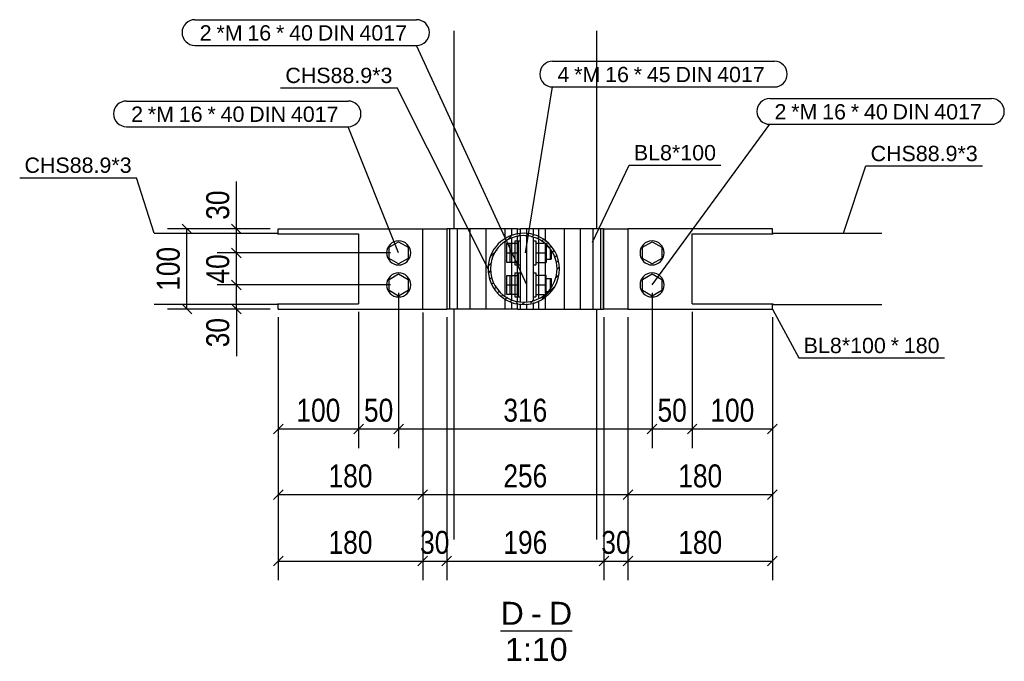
# Model space of a CAD drawing. Header units: millimetres. Extents: x 0 to 142951, y 0 to 27942.
# Tile 3 of 70: x 12149 to 13376, y 44 to 845. Entities that reach past the tile are written whole.
import ezdxf

# ---------------------------------------------------------------- set-up
doc = ezdxf.new("R2010")
doc.units = ezdxf.units.MM
doc.styles.add('Arial', font='ARIAL.TTF', dxfattribs={"height": 0.2})
doc.styles.add('Arial Narrow', font='ARIALN.TTF', dxfattribs={"height": 0.2})

# ---------------------------------------------------------------- blocks, each defined once
blk = doc.blocks.new('Unknown-17 - 89895')
at = {"color": 5}
blk.add_line((12748.6, 82.5), (12837.7, 82.5), dxfattribs=at)
at = {"color": 5, "style": 'Arial'}
for s, height, p in [('D', 28.7, (12748.6, 90)), ('D', 28.7, (12808.8, 90)), ('-', 28.7, (12786.5, 90)), ('1:10', 28.65, (12754.2, 45))]:
    blk.add_text(s, height=height, dxfattribs=at).set_placement(p)
blk = doc.blocks.new('Part-89896 - 89895')
at = {"color": 7}
for p, q in [((12690.6, 583.8), (12690.6, 830.8)), ((12868.4, 583.8), (12868.4, 830.8)), ((12690.6, 196.5), (12690.6, 483.8)), ((12868.4, 196.5), (12868.4, 483.8))]:
    blk.add_line(p, q, dxfattribs=at)
blk = doc.blocks.new('Part-89897 - 89895')
at = {"color": 7}
for p, q in [((12317, 578.3), (12470.6, 578.3)), ((12470.6, 577.4), (12470.6, 578.3)), ((12470.6, 577.4), (12571.6, 577.4)), ((12571.6, 577.4), (12571.6, 490.3)), ((12470.6, 489.4), (12317, 489.4)), ((12470.6, 490.3), (12470.6, 489.4)), ((12470.6, 490.3), (12571.6, 490.3))]:
    blk.add_line(p, q, dxfattribs=at)
blk = doc.blocks.new('Part-89898 - 89895')
h = blk.add_hatch()
h.set_pattern_fill('', color=1, scale=2, style=0, pattern_type=0)
h.set_pattern_definition([(45, (12818.5686, 550.843), (-4.49013, 4.49013), [])])
h.paths.add_polyline_path([(12822, 533.8), (12818.6, 550.8), (12808.9, 565.3), (12794.5, 574.9), (12777.5, 578.3), (12760.5, 574.9), (12746.1, 565.3), (12736.4, 550.8), (12733.1, 533.8), (12736.4, 516.8), (12746.1, 502.4), (12760.5, 492.8), (12777.5, 489.4), (12794.5, 492.8), (12808.9, 502.4), (12818.6, 516.8)])
h.paths.add_polyline_path([(12806.8, 504.5), (12793.4, 495.5), (12777.5, 492.4), (12761.6, 495.5), (12748.2, 504.5), (12739.2, 518), (12736.1, 533.8), (12739.2, 549.7), (12748.2, 563.1), (12761.6, 572.1), (12777.5, 575.3), (12793.4, 572.1), (12806.8, 563.1), (12815.8, 549.7), (12819, 533.8), (12815.8, 518)])
for radius, start, end in [(44.5, 22.5, 202.5), (41.5, 337.5, 157.5), (41.5, 157.5, 337.5), (44.5, 202.5, 22.5)]:
    blk.add_arc((12777.5, 533.8), radius, start, end)
blk = doc.blocks.new('Part-89899 - 89895')
at = {"color": 7}
for p, q in [((12768.6, 583.8), (12682, 583.8)), ((12682, 483.8), (12682, 583.8)), ((12685.4, 483.8), (12685.4, 583.8)), ((12695.1, 483.8), (12695.1, 583.8)), ((12710.6, 483.8), (12710.6, 583.8)), ((12730.8, 483.8), (12730.8, 583.8)), ((12754.3, 570.7), (12754.3, 583.8)), ((12762.5, 575.3), (12762.5, 583.8)), ((12769.5, 583.8), (12768.6, 583.8)), ((12769.5, 583.8), (12773.5, 583.8)), ((12769.5, 576.7), (12769.5, 583.8)), ((12754.3, 500.5), (12754.3, 567.2)), ((12762.5, 495.4), (12762.5, 572.3)), ((12769.5, 494), (12769.5, 573.7)), ((12754.3, 483.8), (12754.3, 496.9)), ((12762.5, 483.8), (12762.5, 492.4)), ((12769.5, 483.8), (12769.5, 491)), ((12769.5, 483.8), (12682, 483.8)), ((12769.5, 483.8), (12773.5, 483.8))]:
    blk.add_line(p, q, dxfattribs=at)
blk = doc.blocks.new('Part-89900 - 89895')
at = {"color": 7}
for p, q in [((12789.5, 583.8), (12781.5, 583.8)), ((12877, 583.8), (12789.5, 583.8)), ((12789.5, 575.9), (12789.5, 583.8)), ((12796.5, 573.6), (12796.5, 583.8)), ((12804.7, 568.1), (12804.7, 583.8)), ((12828.2, 483.8), (12828.2, 583.8)), ((12848.4, 483.8), (12848.4, 583.8)), ((12863.9, 483.8), (12863.9, 583.8)), ((12873.6, 483.8), (12873.6, 583.8)), ((12877, 483.8), (12877, 583.8)), ((12789.5, 494.8), (12789.5, 572.9)), ((12796.5, 497.6), (12796.5, 570.1)), ((12804.7, 503.1), (12804.7, 564.5)), ((12789.5, 483.8), (12789.5, 491.8)), ((12796.5, 483.8), (12796.5, 494.1)), ((12804.7, 483.8), (12804.7, 499.6)), ((12781.5, 483.8), (12789.5, 483.8)), ((12789.5, 483.8), (12790.4, 483.8)), ((12790.4, 483.8), (12877, 483.8))]:
    blk.add_line(p, q, dxfattribs=at)
blk = doc.blocks.new('Bolt-89902 - 89895')
at = {"color": 7}
for p, q in [((12756.5, 565.8), (12766.5, 565.8)), ((12756.5, 541.8), (12756.5, 565.8)), ((12766.5, 568.8), (12766.5, 538.8)), ((12766.5, 568.8), (12769.5, 568.8)), ((12789.5, 568.8), (12792.5, 568.8)), ((12792.5, 568.8), (12792.5, 538.8)), ((12792.5, 565.8), (12802.8, 565.8)), ((12756.5, 553.8), (12766.5, 553.8)), ((12792.5, 553.8), (12805.5, 553.8)), ((12805.5, 564), (12805.5, 541.8)), ((12805.5, 561.8), (12807.7, 561.8)), ((12811.2, 561.8), (12811.5, 561.8)), ((12811.5, 561.4), (12811.5, 561.8)), ((12811.5, 556.1), (12811.5, 545.8)), ((12766.5, 541.8), (12756.5, 541.8)), ((12792.5, 541.8), (12805.5, 541.8)), ((12805.5, 545.8), (12811.5, 545.8)), ((12766.5, 538.8), (12769.5, 538.8)), ((12766.5, 528.8), (12766.5, 498.8)), ((12766.5, 528.8), (12769.5, 528.8)), ((12789.5, 538.8), (12792.5, 538.8)), ((12789.5, 528.8), (12792.5, 528.8)), ((12792.5, 528.8), (12792.5, 498.8)), ((12756.5, 525.8), (12766.5, 525.8)), ((12756.5, 501.8), (12756.5, 525.8)), ((12805.5, 525.8), (12792.5, 525.8)), ((12805.5, 503.6), (12805.5, 525.8)), ((12805.5, 521.8), (12811.5, 521.8)), ((12811.5, 521.8), (12811.5, 511.5)), ((12756.5, 513.8), (12766.5, 513.8)), ((12792.5, 513.8), (12805.5, 513.8)), ((12805.5, 505.8), (12807.7, 505.8)), ((12811.2, 505.8), (12811.5, 505.8)), ((12811.5, 505.8), (12811.5, 506.2)), ((12766.5, 501.8), (12756.5, 501.8)), ((12766.5, 498.8), (12769.5, 498.8)), ((12789.5, 498.8), (12792.5, 498.8)), ((12792.5, 501.8), (12802.8, 501.8))]:
    blk.add_line(p, q, dxfattribs=at)
blk = doc.blocks.new('Part-89906 - 89895')
at = {"color": 7}
for p, q in [((12651.6, 583.8), (12681.5, 583.8)), ((12681.5, 583.8), (12681.5, 483.8)), ((12651.6, 483.8), (12681.5, 483.8))]:
    blk.add_line(p, q, dxfattribs=at)
blk = doc.blocks.new('Part-89907 - 89895')
at = {"color": 7}
for p, q in [((12471.6, 577.4), (12471.6, 583.8)), ((12471.6, 583.8), (12651.6, 583.8)), ((12651.6, 483.8), (12651.6, 583.8)), ((12471.6, 483.8), (12471.6, 490.3)), ((12471.6, 483.8), (12651.6, 483.8))]:
    blk.add_line(p, q, dxfattribs=at)
blk = doc.blocks.new('Bolt-89908 - 89895')
at = {"color": 7}
for p, q in [((12609.6, 560.8), (12621.6, 567.7)), ((12621.6, 567.7), (12633.6, 560.8)), ((12609.6, 546.9), (12609.6, 560.8)), ((12633.6, 560.8), (12633.6, 546.9)), ((12621.6, 540), (12609.6, 546.9)), ((12633.6, 546.9), (12621.6, 540)), ((12609.6, 520.8), (12621.6, 527.7)), ((12621.6, 527.7), (12633.6, 520.8)), ((12609.6, 506.9), (12609.6, 520.8)), ((12633.6, 520.8), (12633.6, 506.9)), ((12621.6, 500), (12609.6, 506.9)), ((12633.6, 506.9), (12621.6, 500))]:
    blk.add_line(p, q, dxfattribs=at)
for centre, start, end in [((12621.6, 553.8), 90, 270), ((12621.6, 553.8), 270, 90), ((12621.6, 513.8), 90, 270), ((12621.6, 513.8), 270, 90)]:
    blk.add_arc(centre, 15, start, end, dxfattribs=at)
blk = doc.blocks.new('Part-89909 - 89895')
at = {"color": 7}
for p, q in [((12781.5, 583.8), (12773.5, 583.8)), ((12773.5, 577.5), (12773.5, 583.8)), ((12781.5, 577.5), (12781.5, 583.8)), ((12773.5, 493.2), (12773.5, 574.5)), ((12781.5, 493.2), (12781.5, 574.5)), ((12773.5, 483.8), (12773.5, 490.2)), ((12773.5, 483.8), (12781.5, 483.8)), ((12781.5, 483.8), (12781.5, 490.2))]:
    blk.add_line(p, q, dxfattribs=at)
blk = doc.blocks.new('Bolt-89910 - 89895')
at = {"color": 7}
for p, q in [((12760.5, 565.8), (12770.5, 565.8)), ((12760.5, 541.8), (12760.5, 565.8)), ((12770.5, 568.8), (12770.5, 538.8)), ((12770.5, 568.8), (12773.5, 568.8)), ((12789.5, 568.8), (12792.5, 568.8)), ((12792.5, 568.8), (12792.5, 538.8)), ((12792.5, 565.8), (12802.8, 565.8)), ((12760.5, 553.8), (12770.5, 553.8)), ((12792.5, 553.8), (12805.5, 553.8)), ((12805.5, 564), (12805.5, 541.8)), ((12805.5, 561.8), (12807.7, 561.8)), ((12810.5, 557.6), (12810.5, 545.8)), ((12770.5, 541.8), (12760.5, 541.8)), ((12792.5, 541.8), (12805.5, 541.8)), ((12805.5, 545.8), (12810.5, 545.8)), ((12770.5, 538.8), (12773.5, 538.8)), ((12770.5, 528.8), (12770.5, 498.8)), ((12770.5, 528.8), (12773.5, 528.8)), ((12789.5, 538.8), (12792.5, 538.8)), ((12789.5, 528.8), (12792.5, 528.8)), ((12792.5, 528.8), (12792.5, 498.8)), ((12760.5, 525.8), (12770.5, 525.8)), ((12760.5, 501.8), (12760.5, 525.8)), ((12805.5, 525.8), (12792.5, 525.8)), ((12805.5, 503.6), (12805.5, 525.8)), ((12805.5, 521.8), (12810.5, 521.8)), ((12810.5, 521.8), (12810.5, 510)), ((12760.5, 513.8), (12770.5, 513.8)), ((12792.5, 513.8), (12805.5, 513.8)), ((12805.5, 505.8), (12807.7, 505.8)), ((12770.5, 501.8), (12760.5, 501.8)), ((12770.5, 498.8), (12773.5, 498.8)), ((12789.5, 498.8), (12792.5, 498.8)), ((12792.5, 501.8), (12802.8, 501.8))]:
    blk.add_line(p, q, dxfattribs=at)
blk = doc.blocks.new('Part-89911 - 89895')
at = {"color": 7}
for p, q in [((12987.4, 490.3), (12987.4, 577.4)), ((12987.4, 577.4), (13088.4, 577.4)), ((13088.4, 577.4), (13088.4, 578.3)), ((13088.4, 578.3), (13223.9, 578.3)), ((12987.4, 490.3), (13088.4, 490.3)), ((13088.4, 489.4), (13088.4, 490.3)), ((13088.4, 489.4), (13223.9, 489.4))]:
    blk.add_line(p, q, dxfattribs=at)
blk = doc.blocks.new('Part-89913 - 89895')
at = {"color": 7}
for p, q in [((12877.5, 583.8), (12907.4, 583.8)), ((12877.5, 483.8), (12877.5, 583.8)), ((12907.4, 483.8), (12877.5, 483.8))]:
    blk.add_line(p, q, dxfattribs=at)
blk = doc.blocks.new('Part-89914 - 89895')
at = {"color": 7}
for p, q in [((13087.4, 583.8), (12907.4, 583.8)), ((12907.4, 583.8), (12907.4, 483.8)), ((13087.4, 577.4), (13087.4, 583.8)), ((12907.4, 483.8), (13087.4, 483.8)), ((13087.4, 483.8), (13087.4, 490.3))]:
    blk.add_line(p, q, dxfattribs=at)
blk = doc.blocks.new('Bolt-89915 - 89895')
at = {"color": 7}
for p, q in [((12925.4, 560.8), (12937.4, 567.7)), ((12937.4, 567.7), (12949.4, 560.8)), ((12925.4, 546.9), (12925.4, 560.8)), ((12949.4, 560.8), (12949.4, 546.9)), ((12937.4, 540), (12925.4, 546.9)), ((12949.4, 546.9), (12937.4, 540)), ((12925.4, 520.8), (12937.4, 527.7)), ((12937.4, 527.7), (12949.4, 520.8)), ((12925.4, 506.9), (12925.4, 520.8)), ((12949.4, 520.8), (12949.4, 506.9)), ((12937.4, 500), (12925.4, 506.9)), ((12949.4, 506.9), (12937.4, 500))]:
    blk.add_line(p, q, dxfattribs=at)
for centre, start, end in [((12937.4, 553.8), 90, 270), ((12937.4, 553.8), 270, 90), ((12937.4, 513.8), 90, 270), ((12937.4, 513.8), 270, 90)]:
    blk.add_arc(centre, 15, start, end, dxfattribs=at)
blk = doc.blocks.new('StraightDimension-90093 - 89895')
at = {"color": 174}
for p, q in [((12419.4, 583.8), (12419.4, 642.8)), ((12419.4, 583.8), (12419.4, 642.8)), ((12425.4, 577.8), (12413.4, 589.8)), ((12461.6, 583.8), (12395.4, 583.8)), ((12419.4, 553.8), (12419.4, 583.8)), ((12611.6, 553.8), (12395.4, 553.8)), ((12413.4, 559.8), (12425.4, 547.8))]:
    blk.add_line(p, q, dxfattribs=at)
at = {"color": 30, "style": 'Arial Narrow'}
blk.add_text('30', height=28.63, rotation=90.0002, dxfattribs=at).set_placement((12410.4, 595.1))
blk = doc.blocks.new('StraightDimension-90094 - 89895')
at = {"color": 174}
for p, q in [((12611.6, 553.8), (12395.4, 553.8)), ((12425.4, 547.8), (12413.4, 559.8)), ((12419.4, 513.8), (12419.4, 553.8)), ((12413.4, 519.8), (12425.4, 507.8)), ((12611.6, 513.8), (12395.4, 513.8))]:
    blk.add_line(p, q, dxfattribs=at)
at = {"color": 30, "style": 'Arial Narrow'}
blk.add_text('40', height=28.63, rotation=90.0002, dxfattribs=at).set_placement((12410.4, 515.6))
blk = doc.blocks.new('StraightDimension-90095 - 89895')
at = {"color": 174}
for p, q in [((12425.4, 507.8), (12413.4, 519.8)), ((12611.6, 513.8), (12395.4, 513.8)), ((12419.4, 483.8), (12419.4, 513.8)), ((12461.6, 483.8), (12395.4, 483.8)), ((12413.4, 489.8), (12425.4, 477.8)), ((12419.4, 483.8), (12419.4, 424.9)), ((12419.4, 483.8), (12419.4, 424.9))]:
    blk.add_line(p, q, dxfattribs=at)
at = {"color": 30, "style": 'Arial Narrow'}
blk.add_text('30', height=28.63, rotation=90.0002, dxfattribs=at).set_placement((12410.4, 436.1))
blk = doc.blocks.new('StraightDimension-90031 - 89895')
at = {"color": 174}
for p, q in [((12987.4, 480.3), (12987.4, 310.3)), ((13087.4, 473.8), (13087.4, 310.3)), ((12993.4, 340.3), (12981.4, 328.3)), ((12987.4, 334.3), (13087.4, 334.3)), ((13081.4, 328.3), (13093.4, 340.3))]:
    blk.add_line(p, q, dxfattribs=at)
at = {"color": 30, "style": 'Arial Narrow'}
blk.add_text('100', height=28.63, dxfattribs=at).set_placement((13010.1, 343.3))
blk = doc.blocks.new('StraightDimension-90032 - 89895')
at = {"color": 174}
for p, q in [((12937.4, 503.8), (12937.4, 310.3)), ((12987.4, 480.3), (12987.4, 310.3)), ((12943.4, 340.3), (12931.4, 328.3)), ((12937.4, 334.3), (12987.4, 334.3)), ((12981.4, 328.3), (12993.4, 340.3))]:
    blk.add_line(p, q, dxfattribs=at)
at = {"color": 30, "style": 'Arial Narrow'}
blk.add_text('50', height=28.63, dxfattribs=at).set_placement((12944.2, 343.3))
blk = doc.blocks.new('StraightDimension-90034 - 89895')
at = {"color": 174}
for p, q in [((12621.6, 503.8), (12621.6, 310.3)), ((12571.6, 480.3), (12571.6, 310.3)), ((12577.6, 340.3), (12565.6, 328.3)), ((12571.6, 334.3), (12621.6, 334.3)), ((12615.6, 328.3), (12627.6, 340.3))]:
    blk.add_line(p, q, dxfattribs=at)
at = {"color": 30, "style": 'Arial Narrow'}
blk.add_text('50', height=28.63, dxfattribs=at).set_placement((12578.4, 343.3))
blk = doc.blocks.new('StraightDimension-90035 - 89895')
at = {"color": 174}
for p, q in [((12571.6, 480.3), (12571.6, 310.3)), ((12471.6, 473.8), (12471.6, 310.3)), ((12477.6, 340.3), (12465.6, 328.3)), ((12471.6, 334.3), (12571.6, 334.3)), ((12565.6, 328.3), (12577.6, 340.3))]:
    blk.add_line(p, q, dxfattribs=at)
at = {"color": 30, "style": 'Arial Narrow'}
blk.add_text('100', height=28.63, dxfattribs=at).set_placement((12494.2, 343.3))
blk = doc.blocks.new('StraightDimension-90243 - 89895')
at = {"color": 174}
for p, q in [((12681.5, 473.8), (12681.5, 145.5)), ((12877.5, 473.8), (12877.5, 145.5)), ((12687.5, 175.5), (12675.5, 163.5)), ((12871.5, 163.5), (12883.5, 175.5)), ((12681.5, 169.5), (12877.5, 169.5))]:
    blk.add_line(p, q, dxfattribs=at)
at = {"color": 30, "style": 'Arial Narrow'}
blk.add_text('196', height=28.63, dxfattribs=at).set_placement((12752.1, 178.5))
blk = doc.blocks.new('StraightDimension-90242 - 89895')
at = {"color": 174}
for p, q in [((12877.5, 473.8), (12877.5, 145.5)), ((12907.4, 473.8), (12907.4, 145.5)), ((12883.5, 175.5), (12871.5, 163.5)), ((12901.4, 163.5), (12913.4, 175.5)), ((12877.5, 169.5), (12907.4, 169.5))]:
    blk.add_line(p, q, dxfattribs=at)
at = {"color": 30, "style": 'Arial Narrow'}
blk.add_text('30', height=28.63, dxfattribs=at).set_placement((12874.2, 178.5))
blk = doc.blocks.new('StraightDimension-90000 - 89895')
at = {"color": 174}
for p, q in [((12907.4, 473.8), (12907.4, 228.4)), ((13087.4, 473.8), (13087.4, 228.4)), ((12913.4, 258.4), (12901.4, 246.4)), ((13081.4, 246.4), (13093.4, 258.4)), ((12907.4, 252.4), (13087.4, 252.4))]:
    blk.add_line(p, q, dxfattribs=at)
at = {"color": 30, "style": 'Arial Narrow'}
blk.add_text('180', height=28.63, dxfattribs=at).set_placement((12970.1, 261.4))
blk = doc.blocks.new('StraightDimension-90001 - 89895')
at = {"color": 174}
for p, q in [((12651.6, 479.4), (12651.6, 228.4)), ((12907.4, 473.8), (12907.4, 228.4)), ((12657.6, 258.4), (12645.6, 246.4)), ((12901.4, 246.4), (12913.4, 258.4)), ((12651.6, 252.4), (12907.4, 252.4))]:
    blk.add_line(p, q, dxfattribs=at)
at = {"color": 30, "style": 'Arial Narrow'}
blk.add_text('256', height=28.63, dxfattribs=at).set_placement((12752.1, 261.4))
blk = doc.blocks.new('StraightDimension-90002 - 89895')
at = {"color": 174}
for p, q in [((12651.6, 479.4), (12651.6, 228.4)), ((12471.6, 473.8), (12471.6, 228.4)), ((12477.6, 258.4), (12465.6, 246.4)), ((12645.6, 246.4), (12657.6, 258.4)), ((12471.6, 252.4), (12651.6, 252.4))]:
    blk.add_line(p, q, dxfattribs=at)
at = {"color": 30, "style": 'Arial Narrow'}
blk.add_text('180', height=28.63, dxfattribs=at).set_placement((12534.2, 261.4))
blk = doc.blocks.new('StraightDimension-90033 - 89895')
at = {"color": 174}
for p, q in [((12621.6, 503.8), (12621.6, 310.3)), ((12937.4, 503.8), (12937.4, 310.3)), ((12627.6, 340.3), (12615.6, 328.3)), ((12621.6, 334.3), (12937.4, 334.3)), ((12931.4, 328.3), (12943.4, 340.3))]:
    blk.add_line(p, q, dxfattribs=at)
at = {"color": 30, "style": 'Arial Narrow'}
blk.add_text('316', height=28.63, dxfattribs=at).set_placement((12752.1, 343.3))
blk = doc.blocks.new('StraightDimension-90082 - 89895')
at = {"color": 174}
for p, q in [((12363.7, 577.8), (12351.7, 589.8)), ((12461.6, 583.8), (12333.7, 583.8)), ((12357.7, 483.8), (12357.7, 583.8)), ((12461.6, 483.8), (12333.7, 483.8)), ((12351.7, 489.8), (12363.7, 477.8))]:
    blk.add_line(p, q, dxfattribs=at)
at = {"color": 30, "style": 'Arial Narrow'}
blk.add_text('100', height=28.63, rotation=90.0002, dxfattribs=at).set_placement((12348.7, 506.5))
blk = doc.blocks.new('StraightDimension-90241 - 89895')
at = {"color": 174}
for p, q in [((12907.4, 473.8), (12907.4, 145.5)), ((13087.4, 473.8), (13087.4, 145.5)), ((12913.4, 175.5), (12901.4, 163.5)), ((13081.4, 163.5), (13093.4, 175.5)), ((12907.4, 169.5), (13087.4, 169.5))]:
    blk.add_line(p, q, dxfattribs=at)
at = {"color": 30, "style": 'Arial Narrow'}
blk.add_text('180', height=28.63, dxfattribs=at).set_placement((12970.1, 178.5))
blk = doc.blocks.new('StraightDimension-90244 - 89895')
at = {"color": 174}
for p, q in [((12651.6, 473.8), (12651.6, 145.5)), ((12681.5, 473.8), (12681.5, 145.5)), ((12657.6, 175.5), (12645.6, 163.5)), ((12675.5, 163.5), (12687.5, 175.5)), ((12651.6, 169.5), (12681.5, 169.5))]:
    blk.add_line(p, q, dxfattribs=at)
at = {"color": 30, "style": 'Arial Narrow'}
blk.add_text('30', height=28.63, dxfattribs=at).set_placement((12648.3, 178.5))
blk = doc.blocks.new('StraightDimension-90245 - 89895')
at = {"color": 174}
for p, q in [((12471.6, 473.8), (12471.6, 145.5)), ((12651.6, 473.8), (12651.6, 145.5)), ((12477.6, 175.5), (12465.6, 163.5)), ((12645.6, 163.5), (12657.6, 175.5)), ((12471.6, 169.5), (12651.6, 169.5))]:
    blk.add_line(p, q, dxfattribs=at)
at = {"color": 30, "style": 'Arial Narrow'}
blk.add_text('180', height=28.63, dxfattribs=at).set_placement((12534.2, 178.5))
blk = doc.blocks.new('Mark-89922 - 89895')
at = {"color": 136}
for p in [(12149.3, 647.6), (12317, 578.3)]:
    blk.add_line(p, (12294.7, 647.6), dxfattribs=at)
at = {"color": 30, "style": 'Arial'}
blk.add_text('CHS88.9*3', height=19.1, dxfattribs=at).set_placement((12155.3, 653.6))
blk = doc.blocks.new('Mark-89923 - 89895')
at = {"color": 136}
for p in [(12474.4, 759.6), (12733.1, 533.8)]:
    blk.add_line(p, (12619.9, 759.6), dxfattribs=at)
at = {"color": 30, "style": 'Arial'}
blk.add_text('CHS88.9*3', height=19.1, dxfattribs=at).set_placement((12480.4, 765.6))
blk = doc.blocks.new('Mark-89925 - 89895')
at = {"color": 136}
for p, q in [((12863.3, 567.1), (12908.7, 663.2)), ((12908.7, 663.2), (13023, 663.2))]:
    blk.add_line(p, q, dxfattribs=at)
at = {"color": 30, "style": 'Arial'}
blk.add_text('BL8*100', height=19.1, dxfattribs=at).set_placement((12914.7, 669.2))
blk = doc.blocks.new('Mark-89930 - 89895')
at = {"color": 136}
for p, q in [((13175.9, 578.3), (13203.8, 662.2)), ((13203.8, 662.2), (13349.2, 662.2))]:
    blk.add_line(p, q, dxfattribs=at)
at = {"color": 30, "style": 'Arial'}
blk.add_text('CHS88.9*3', height=19.1, dxfattribs=at).set_placement((13209.8, 668.2))
blk = doc.blocks.new('Mark-89932 - 89895')
at = {"color": 136}
for p, q in [((13087.4, 483.8), (13120.4, 422.8)), ((13120.4, 422.8), (13301.7, 422.8))]:
    blk.add_line(p, q, dxfattribs=at)
at = {"color": 30, "style": 'Arial'}
for s, p in [('BL8*100', (13126.4, 428.8)), ('*', (13234.8, 428.8)), ('180', (13251.2, 428.8))]:
    blk.add_text(s, height=19.1, dxfattribs=at).set_placement(p)
blk = doc.blocks.new('Mark-89933 - 89895')
at = {"color": 7}
for p, q in [((12813.5, 792.7), (13089.9, 792.7)), ((12779.5, 553.8), (12813.5, 760.7)), ((12813.5, 760.7), (13089.9, 760.7))]:
    blk.add_line(p, q, dxfattribs=at)
for centre, start, end in [((12813.5, 776.7), 90, 270), ((13089.9, 776.7), 270, 90)]:
    blk.add_arc(centre, 16, start, end, dxfattribs=at)
at = {"color": 30, "style": 'Arial'}
for s, p in [('4', (12819.5, 766.7)), ('*M', (12840.3, 766.7)), ('16', (12878.9, 766.7)), ('*', (12914.6, 766.7)), ('45', (12930.9, 766.7)), ('DIN', (12966.6, 766.7)), ('4017', (13018.5, 766.7))]:
    blk.add_text(s, height=19.1, dxfattribs=at).set_placement(p)
blk = doc.blocks.new('Mark-89935 - 89895')
at = {"color": 7}
for p, q in [((12282.2, 743.2), (12558.6, 743.2)), ((12282.2, 711.2), (12558.6, 711.2)), ((12621.6, 553.8), (12558.6, 711.2))]:
    blk.add_line(p, q, dxfattribs=at)
for centre, start, end in [((12282.2, 727.2), 90, 270), ((12558.6, 727.2), 270, 90)]:
    blk.add_arc(centre, 16, start, end, dxfattribs=at)
at = {"color": 30, "style": 'Arial'}
for s, p in [('2', (12288.2, 717.2)), ('*M', (12309, 717.2)), ('16', (12347.6, 717.2)), ('*', (12383.3, 717.2)), ('40', (12399.7, 717.2)), ('DIN', (12435.3, 717.2)), ('4017', (12487.3, 717.2))]:
    blk.add_text(s, height=19.1, dxfattribs=at).set_placement(p)
blk = doc.blocks.new('Mark-89936 - 89895')
at = {"color": 7}
for p, q in [((12367.6, 844.6), (12644, 844.6)), ((12367.6, 812.6), (12644, 812.6)), ((12781.5, 513.8), (12644, 812.6))]:
    blk.add_line(p, q, dxfattribs=at)
for centre, start, end in [((12367.6, 828.6), 90, 270), ((12644, 828.6), 270, 90)]:
    blk.add_arc(centre, 16, start, end, dxfattribs=at)
at = {"color": 30, "style": 'Arial'}
for s, p in [('2', (12373.6, 818.6)), ('*M', (12394.5, 818.6)), ('16', (12433, 818.6)), ('*', (12468.7, 818.6)), ('40', (12485.1, 818.6)), ('DIN', (12520.8, 818.6)), ('4017', (12572.7, 818.6))]:
    blk.add_text(s, height=19.1, dxfattribs=at).set_placement(p)
blk = doc.blocks.new('Mark-89937 - 89895')
at = {"color": 7}
for p, q in [((13084, 746.2), (13360.4, 746.2)), ((12937.4, 513.8), (13084, 714.2)), ((13084, 714.2), (13360.4, 714.2))]:
    blk.add_line(p, q, dxfattribs=at)
for centre, start, end in [((13084, 730.2), 90, 270), ((13360.4, 730.2), 270, 90)]:
    blk.add_arc(centre, 16, start, end, dxfattribs=at)
at = {"color": 30, "style": 'Arial'}
for s, p in [('2', (13090, 720.2)), ('*M', (13110.8, 720.2)), ('16', (13149.4, 720.2)), ('*', (13185.1, 720.2)), ('40', (13201.5, 720.2)), ('DIN', (13237.1, 720.2)), ('4017', (13289.1, 720.2))]:
    blk.add_text(s, height=19.1, dxfattribs=at).set_placement(p)

msp = doc.modelspace()

# ---------------------------------------------------------------- block references
for name in ['Mark-89936 - 89895', 'Part-89896 - 89895', 'Mark-89923 - 89895', 'Mark-89933 - 89895', 'Mark-89935 - 89895', 'Mark-89937 - 89895', 'Mark-89925 - 89895', 'Mark-89930 - 89895', 'Mark-89922 - 89895', 'StraightDimension-90093 - 89895', 'StraightDimension-90082 - 89895', 'Part-89897 - 89895', 'Part-89907 - 89895', 'Part-89906 - 89895', 'Part-89899 - 89895', 'Part-89898 - 89895', 'Part-89909 - 89895', 'Part-89900 - 89895', 'Part-89913 - 89895', 'Part-89914 - 89895', 'Part-89911 - 89895', 'Bolt-89908 - 89895', 'Bolt-89902 - 89895', 'Bolt-89910 - 89895', 'Bolt-89915 - 89895', 'StraightDimension-90094 - 89895', 'StraightDimension-90095 - 89895', 'StraightDimension-90034 - 89895', 'StraightDimension-90033 - 89895', 'StraightDimension-90032 - 89895', 'StraightDimension-90035 - 89895', 'StraightDimension-90002 - 89895', 'StraightDimension-90001 - 89895', 'StraightDimension-90031 - 89895', 'Mark-89932 - 89895', 'StraightDimension-90245 - 89895', 'StraightDimension-90244 - 89895', 'StraightDimension-90243 - 89895', 'StraightDimension-90242 - 89895', 'StraightDimension-90000 - 89895', 'StraightDimension-90241 - 89895', 'Unknown-17 - 89895']:
    msp.add_blockref(name, (0, 0))

doc.saveas('drawing.dxf')
